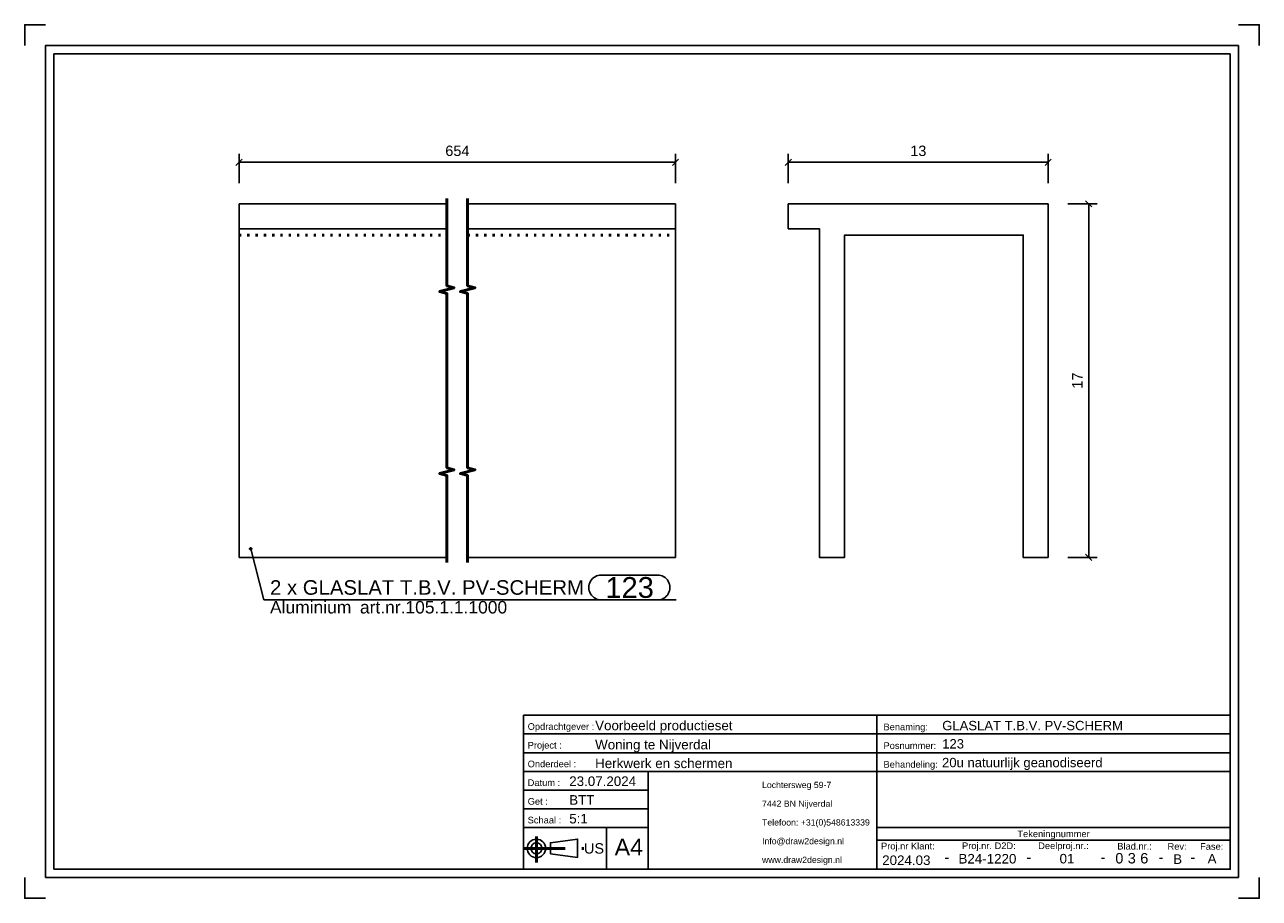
# Model space of a CAD drawing. Header units: millimetres. Extents: x 359 to 656, y -460 to -250.
import ezdxf
from ezdxf.enums import TextEntityAlignment as Align

# ---------------------------------------------------------------- set-up
doc = ezdxf.new("R2010")
doc.units = ezdxf.units.MM
doc.linetypes.add('DOT', pattern=[2, 0.5, -1.5])
doc.linetypes.add('STRICHPUNKT2', pattern=[18.5, 10, -4, 0.5, -4])
doc.layers.get('0').update_dxf_attribs({"linetype": 'CONTINUOUS'})
for name, color, linetype in [('DIM49', 4, 'CONTINUOUS'), ('TXT_ALL', 7, 'CONTINUOUS'), ('TXT_DIM49', 2, 'CONTINUOUS'), ('TXT_YELLOW', 2, 'CONTINUOUS')]:
    doc.layers.add(name, color=color, linetype=linetype)
doc.layers.add('LE_ALL', color=7, linetype='CONTINUOUS', lineweight=50)
doc.styles.add('ARIAL', font='arial.ttf')

# ---------------------------------------------------------------- blocks, each defined once
blk = doc.blocks.new('TFIELD_00005', base_point=(536.16, -450.78))
at = {"layer": 'TXT_YELLOW', "style": 'ARIAL'}
for s, p in [('Lochtersweg 59-7', (536.16, -432.78)), ('7442 BN Nijverdal', (536.16, -437.28)), ('Telefoon: +31(0)548613339', (536.16, -441.78)), ('Info@draw2design.nl', (536.16, -446.28)), ('www.draw2design.nl', (536.16, -450.78))]:
    blk.add_text(s, height=1.5, dxfattribs=at).set_placement(p, align=Align.MIDDLE_LEFT)
blk = doc.blocks.new('FLEX_00004', base_point=(548.97, -453.03))
blk.add_blockref('TFIELD_00005', (536.16, -450.78))
blk = doc.blocks.new('D2D_00003', base_point=(509.03, -451.17))
blk.add_blockref('FLEX_00004', (548.97, -453.03))
blk = doc.blocks.new('TFIELD_00007', base_point=(500.7, -447.72))
at = {"layer": 'TXT_YELLOW', "style": 'ARIAL'}
blk.add_text('A4', height=4, dxfattribs=at).set_placement((500.7, -447.72), align=Align.MIDDLE_LEFT)
blk = doc.blocks.new('FLEX_00006', base_point=(504.07, -447.72))
blk.add_blockref('TFIELD_00007', (500.7, -447.72))
blk = doc.blocks.new('TFIELD_00013', base_point=(493.31, -448.03))
at = {"layer": 'TXT_YELLOW', "style": 'ARIAL'}
blk.add_text('US', height=2.5, dxfattribs=at).set_placement((493.31, -448.03), align=Align.MIDDLE_LEFT)
blk = doc.blocks.new('FLEX_00012', base_point=(493.31, -448.03))
blk.add_blockref('TFIELD_00013', (493.31, -448.03))
blk = doc.blocks.new('US_00011', base_point=(483.22, -448.03))
blk.add_line((485.24, -449.36), (491.8, -450.25))
blk.add_lwpolyline([(485.24, -449.36), (485.24, -446.69), (491.8, -445.8), (491.8, -450.25)])
for radius in [2.22, 1.33]:
    blk.add_circle((481.89, -448.03), radius)
at = {"layer": 'LE_ALL', "color": 1, "linetype": 'STRICHPUNKT2'}
for p, q in [((481.89, -445.21), (481.89, -451.43)), ((478.78, -448.03), (493.65, -448.03))]:
    blk.add_line(p, q, dxfattribs=at)
blk.add_blockref('FLEX_00012', (493.31, -448.03))
blk = doc.blocks.new('SCHRIFE_00015', base_point=(489.78, -433.03))
for p, q in [((478.78, -416.03), (563.78, -416.03)), ((478.78, -416.03), (478.78, -453.03)), ((563.78, -416.03), (648.78, -416.03)), ((563.78, -453.03), (563.78, -416.03)), ((648.78, -416.03), (648.78, -453.03)), ((478.78, -420.53), (563.78, -420.53)), ((563.78, -420.53), (648.78, -420.53)), ((478.78, -425.03), (563.78, -425.03)), ((563.78, -425.03), (648.78, -425.03)), ((478.78, -429.53), (648.78, -429.53)), ((508.78, -429.53), (508.78, -453.03)), ((508.78, -434.03), (478.78, -434.03)), ((508.78, -438.53), (478.78, -438.53)), ((508.78, -443.03), (478.78, -443.03)), ((498.78, -443.03), (498.78, -453.03)), ((648.78, -443.03), (563.78, -443.03)), ((648.78, -446.03), (563.78, -446.03)), ((648.78, -453.03), (478.78, -453.03))]:
    blk.add_line(p, q)
at = {"layer": 'TXT_YELLOW', "style": 'ARIAL'}
for s, height, p in [('Voorbeeld productieset', 2.3, (496.01, -419.63)), ('GLASLAT T.B.V. PV-SCHERM', 2.25, (579.5, -419.63)), ('Woning te Nijverdal', 2.3, (496.01, -424.23)), ('123', 2.25, (579.5, -424.02)), ('Herkwerk en schermen', 2.3, (496.01, -428.73)), ('20u natuurlijk geanodiseerd', 2.25, (579.46, -428.52)), ('23.07.2024', 2.3, (489.78, -433.03)), ('BTT', 2.3, (489.78, -437.53)), ('5:1', 2.3, (489.78, -442.03))]:
    blk.add_text(s, height=height, dxfattribs=at).set_placement(p)
for s, height, p in [('2024.03', 2.3, (570.87, -452.03)), ('-', 2.5, (580.61, -451.37)), ('B24-1220', 2.3, (590.38, -451.67)), ('-', 2.5, (600.35, -451.37)), ('01', 2.3, (609.52, -451.65)), ('-', 2.5, (618.18, -451.37)), ('-', 2.5, (632.12, -451.37)), ('B', 2.3, (636.13, -451.76)), ('-', 2.5, (639.78, -451.37)), ('A', 2.3, (644.42, -451.66))]:
    blk.add_text(s, height=height, dxfattribs=at).set_placement(p, align=Align.CENTER)
blk = doc.blocks.new('TFIELD_00019', base_point=(627.14, -450.4))
at = {"layer": 'TXT_ALL', "style": 'ARIAL'}
blk.add_text('6', height=2.5, dxfattribs=at).set_placement((627.14, -450.4), align=Align.MIDDLE_LEFT)
blk = doc.blocks.new('6_00018')
blk.add_blockref('TFIELD_00019', (627.14, -450.4))
blk = doc.blocks.new('TELLER1_00017')
blk.add_blockref('6_00018', (0, 0))
blk = doc.blocks.new('TFIELD_00022', base_point=(624.14, -450.4))
at = {"layer": 'TXT_ALL', "style": 'ARIAL'}
blk.add_text('3', height=2.5, dxfattribs=at).set_placement((624.14, -450.4), align=Align.MIDDLE_LEFT)
blk = doc.blocks.new('3_00021')
blk.add_blockref('TFIELD_00022', (624.14, -450.4))
blk = doc.blocks.new('TELLER2_00020')
blk.add_blockref('3_00021', (0, 0))
blk = doc.blocks.new('TFIELD_00025', base_point=(621.14, -450.4))
at = {"layer": 'TXT_ALL', "style": 'ARIAL'}
blk.add_text('0', height=2.5, dxfattribs=at).set_placement((621.14, -450.4), align=Align.MIDDLE_LEFT)
blk = doc.blocks.new('0_00024')
blk.add_blockref('TFIELD_00025', (621.14, -450.4))
blk = doc.blocks.new('TELLER3_00023')
blk.add_blockref('0_00024', (0, 0))
blk = doc.blocks.new('NL_00026', base_point=(479.78, -419.53))
at = {"layer": 'TXT_ALL', "color": 1, "style": 'ARIAL'}
blk.add_text('Tekeningnummer', height=1.6, dxfattribs=at).set_placement((606.28, -444.53), align=Align.MIDDLE_CENTER)
at = {"layer": 'TXT_YELLOW', "style": 'ARIAL'}
for s, p in [('Opdrachtgever :', (479.78, -419.53)), ('Benaming:', (565.38, -419.63)), ('Project :', (479.78, -424.03)), ('Posnummer:', (565.38, -424.13)), ('Onderdeel :', (479.78, -428.53)), ('Behandeling:', (565.38, -428.63)), ('Datum :', (479.78, -433.03)), ('Get :', (479.78, -437.53)), ('Schaal :', (479.78, -442.03)), ('Proj.nr Klant:', (564.78, -448.27)), ('Proj.nr. D2D:', (584.27, -448.2)), ('Deelproj.nr.:', (602.59, -448.2)), ('Blad.nr.:', (621.62, -448.31)), ('Rev:', (633.7, -448.36)), ('Fase:', (641.54, -448.36))]:
    blk.add_text(s, height=1.6, dxfattribs=at).set_placement(p)
blk = doc.blocks.new('SCHRIFE_00014')
for name, p in [('SCHRIFE_00015', (489.78, -433.03)), ('NL_00026', (479.78, -419.53)), ('TELLER3_00023', (0, 0)), ('TELLER2_00020', (0, 0)), ('TELLER1_00017', (0, 0))]:
    blk.add_blockref(name, p)
blk = doc.blocks.new('DINA4Q_00002', base_point=(648.78, -257.03))
for p, q in [((650.78, -255.03), (650.78, -455.03)), ((365.78, -453.03), (365.78, -257.03)), ((365.78, -257.03), (648.78, -257.03)), ((363.78, -455.03), (650.78, -455.03))]:
    blk.add_line(p, q)
for points in [[(358.78, -255.03), (358.78, -250.03), (363.78, -250.03)], [(650.78, -250.03), (655.78, -250.03), (655.78, -255.03)], [(363.78, -455.03), (363.78, -255.03), (650.78, -255.03)], [(648.78, -257.03), (648.78, -453.03), (365.78, -453.03)], [(358.78, -455.03), (358.78, -460.03), (363.78, -460.03)], [(650.78, -460.03), (655.78, -460.03), (655.78, -455.03)]]:
    blk.add_lwpolyline(points)
for name, p in [('SCHRIFE_00014', (0, 0)), ('D2D_00003', (509.03, -451.17)), ('US_00011', (483.22, -448.03)), ('FLEX_00006', (504.07, -447.72))]:
    blk.add_blockref(name, p)
blk = doc.blocks.new('_ZBL0037_00001')
blk.add_blockref('DINA4Q_00002', (648.78, -257.03))
blk = doc.blocks.new('_D1', base_point=(459.96, -281.59))
at = {"layer": 'DIM49', "color": 1}
for p, q in [((410.34, -288.09), (410.34, -281.09)), ((515.34, -288.09), (515.34, -281.09)), ((411.09, -282.34), (409.59, -283.84)), ((410.34, -283.09), (515.34, -283.09)), ((514.59, -283.84), (516.09, -282.34))]:
    blk.add_line(p, q, dxfattribs=at)
at = {"layer": 'TXT_DIM49', "style": 'ARIAL'}
blk.add_text('654', height=2.5, dxfattribs=at).set_placement((459.96, -281.59))
blk = doc.blocks.new('SHAPE_00046', base_point=(413.15, -376.01))
at = {"layer": 'DIM49', "color": 3}
for p, q in [((412.9, -375.97), (413.41, -375.97)), ((412.95, -376.17), (413.36, -376.17)), ((413.26, -375.77), (413.04, -375.77)), ((413.15, -376.01), (416.3, -388.31)), ((497.48, -382.31), (511, -382.31)), ((416.3, -388.31), (515.5, -388.31)), ((511, -388.31), (497.48, -388.31))]:
    blk.add_line(p, q, dxfattribs=at)
blk.add_lwpolyline([(413.02, -375.78), (412.97, -375.82), (412.93, -375.87), (412.9, -375.94), (412.89, -376), (412.9, -376.07), (412.92, -376.14), (412.97, -376.19), (413.02, -376.23), (413.08, -376.26), (413.15, -376.27), (413.22, -376.26), (413.28, -376.24), (413.34, -376.2), (413.38, -376.14), (413.41, -376.08), (413.42, -376.01), (413.41, -375.94), (413.38, -375.88), (413.34, -375.82), (413.29, -375.78), (413.22, -375.75), (413.16, -375.74), (413.09, -375.75)], close=True, dxfattribs=at)
for centre, start_param, end_param in [((497.48, -385.31), 1.570796, 4.712389), ((511, -385.31), 4.712389, 7.853982)]:
    blk.add_ellipse(centre, major_axis=(3, 0), ratio=1, start_param=start_param, end_param=end_param, dxfattribs=at)
at = {"layer": 'TXT_DIM49', "style": 'ARIAL'}
for s, height, p in [('123', 5, (498.48, -385.31)), ('2 x GLASLAT T.B.V. PV-SCHERM', 3.5, (417.8, -385.31)), ('Aluminium', 3, (417.8, -390.06)), ('art.nr.105.1.1.1000', 3, (439.43, -390.06))]:
    blk.add_text(s, height=height, dxfattribs=at).set_placement(p, align=Align.MIDDLE_LEFT)
blk = doc.blocks.new('GLASLAT T.B.V. PV-SCHERM_00033', base_point=(465.34, -300.59))
for p, q in [((410.34, -293.09), (460.34, -293.09)), ((410.34, -299.09), (410.34, -293.09)), ((465.34, -293.09), (515.34, -293.09)), ((515.34, -293.09), (515.34, -299.09)), ((410.34, -299.09), (460.34, -299.09)), ((410.34, -378.09), (410.34, -299.09)), ((465.34, -299.09), (515.34, -299.09)), ((515.34, -299.09), (515.34, -378.09)), ((410.34, -378.09), (460.34, -378.09)), ((465.34, -378.09), (515.34, -378.09))]:
    blk.add_line(p, q)
at = {"layer": 'LE_ALL', "color": 3, "linetype": 'DOT'}
for p, q in [((410.34, -300.59), (460.34, -300.59)), ((465.34, -300.59), (515.34, -300.59))]:
    blk.add_line(p, q, dxfattribs=at)
for name, p in [('_D1', (459.96, -281.59)), ('SHAPE_00046', (413.15, -376.01))]:
    blk.add_blockref(name, p)
blk = doc.blocks.new('GLASLAT T.B.V. PV-SCHERM_00032')
blk.add_blockref('GLASLAT T.B.V. PV-SCHERM_00033', (465.34, -300.59))
blk = doc.blocks.new('Glaslatten_00031')
blk.add_blockref('GLASLAT T.B.V. PV-SCHERM_00032', (0, 0))
blk = doc.blocks.new('Profielen_00030')
blk.add_blockref('Glaslatten_00031', (0, 0))
blk = doc.blocks.new('Privacyscherm 60-37_00029')
blk.add_blockref('Profielen_00030', (0, 0))
blk = doc.blocks.new('_A3D0092_00028')
blk.add_blockref('Privacyscherm 60-37_00029', (0, 0))
blk = doc.blocks.new('_SHORTEN_00034', base_point=(460.34, -379.34))
at = {"layer": 'LE_ALL', "color": 4}
for points in [[(460.34, -379.34), (460.34, -358.4), (458.59, -357.93), (462.09, -357), (460.34, -356.53), (460.34, -314.65), (458.59, -314.18), (462.09, -313.25), (460.34, -312.78), (460.34, -291.84)], [(465.34, -379.34), (465.34, -358.4), (463.59, -357.93), (467.09, -357), (465.34, -356.53), (465.34, -314.65), (463.59, -314.18), (467.09, -313.25), (465.34, -312.78), (465.34, -291.84)]]:
    blk.add_lwpolyline(points, dxfattribs=at)
blk = doc.blocks.new('_ANS0092_00027')
for name, p in [('_A3D0092_00028', (0, 0)), ('_SHORTEN_00034', (460.34, -379.34))]:
    blk.add_blockref(name, p)
blk = doc.blocks.new('_D2', base_point=(571.81, -281.59))
at = {"layer": 'DIM49', "color": 1}
for p, q in [((542.48, -288.09), (542.48, -281.09)), ((604.98, -288.09), (604.98, -281.09)), ((543.23, -282.34), (541.73, -283.84)), ((604.98, -283.09), (542.48, -283.09)), ((604.23, -283.84), (605.73, -282.34))]:
    blk.add_line(p, q, dxfattribs=at)
at = {"layer": 'TXT_DIM49', "style": 'ARIAL'}
blk.add_text('13', height=2.5, dxfattribs=at).set_placement((571.81, -281.59))
blk = doc.blocks.new('_D3', base_point=(613.26, -337.51))
at = {"layer": 'DIM49', "color": 1}
for p, q in [((609.76, -293.09), (616.76, -293.09)), ((615.51, -293.84), (614.01, -292.34)), ((614.76, -378.09), (614.76, -293.09)), ((609.76, -378.09), (616.76, -378.09)), ((614.01, -377.34), (615.51, -378.84))]:
    blk.add_line(p, q, dxfattribs=at)
at = {"layer": 'TXT_DIM49', "style": 'ARIAL'}
blk.add_text('17', height=2.5, rotation=90.0002, dxfattribs=at).set_placement((613.26, -337.51))
blk = doc.blocks.new('GLASLAT T.B.V. PV-SCHERM_00041', base_point=(542.48, -299.09))
blk.add_lwpolyline([(542.48, -299.09), (549.98, -299.09), (549.98, -378.09), (556.01, -378.09), (556.01, -300.59), (599.01, -300.59), (599.01, -378.09), (604.98, -378.09), (604.98, -293.09), (542.48, -293.09)], close=True)
for name, p in [('_D2', (571.81, -281.59)), ('_D3', (613.26, -337.51))]:
    blk.add_blockref(name, p)
blk = doc.blocks.new('GLASLAT T.B.V. PV-SCHERM_00040')
blk.add_blockref('GLASLAT T.B.V. PV-SCHERM_00041', (542.48, -299.09))
blk = doc.blocks.new('Glaslatten_00039')
blk.add_blockref('GLASLAT T.B.V. PV-SCHERM_00040', (0, 0))
blk = doc.blocks.new('Profielen_00038')
blk.add_blockref('Glaslatten_00039', (0, 0))
blk = doc.blocks.new('Privacyscherm 60-37_00037')
blk.add_blockref('Profielen_00038', (0, 0))
blk = doc.blocks.new('_A3D0093_00036')
blk.add_blockref('Privacyscherm 60-37_00037', (0, 0))
blk = doc.blocks.new('_ANS0093_00035')
blk.add_blockref('_A3D0093_00036', (0, 0))

msp = doc.modelspace()

# ---------------------------------------------------------------- block references
for name in ['_ZBL0037_00001', '_ANS0092_00027', '_ANS0093_00035']:
    msp.add_blockref(name, (0, 0))

doc.saveas('drawing.dxf')
